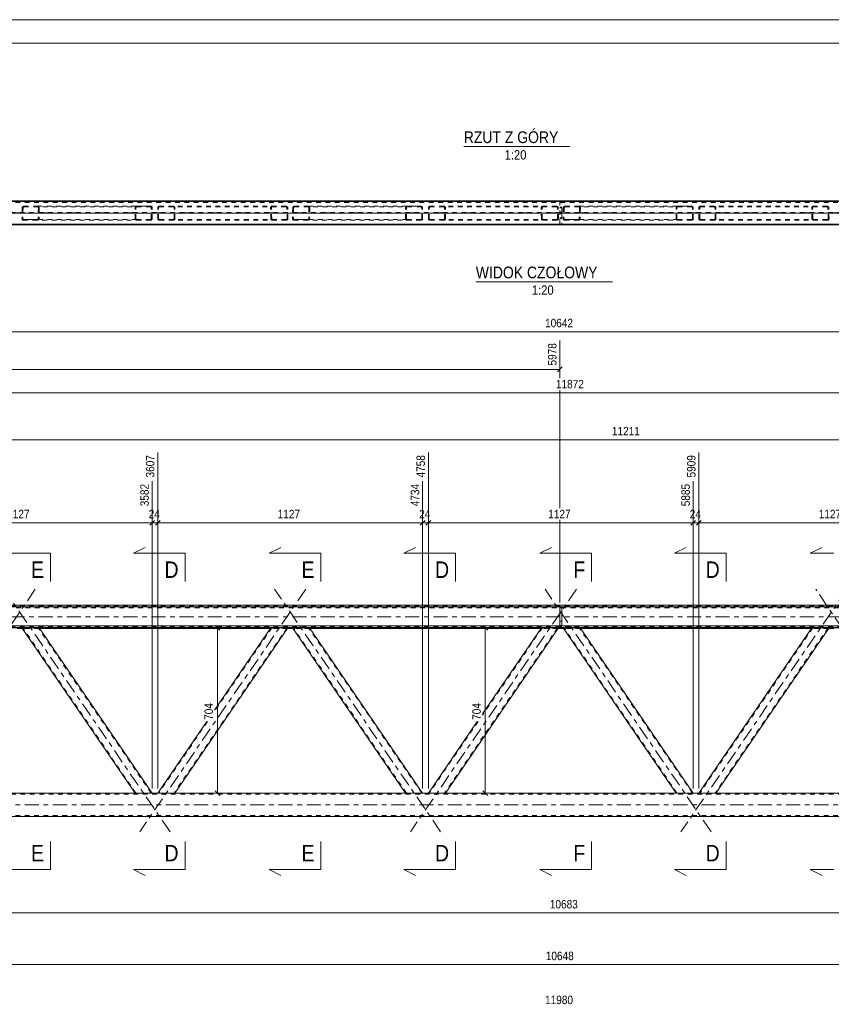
# Model space of a CAD drawing. Header units: millimetres. Extents: x 0 to 914, y 0 to 420.
# Tile 4 of 9: x 301 to 473, y 211 to 420. Entities that reach past the tile are written whole.
import ezdxf

# ---------------------------------------------------------------- set-up
doc = ezdxf.new("R2010")
doc.units = ezdxf.units.MM
for name, pattern in [('XKITLINE00', [0]), ('XKITLINE01', [4, 1, -1, 1, -1]), ('XKITLINE03', [6, 3, -1, 1, -1])]:
    doc.linetypes.add(name, pattern=pattern)
for name, color, linetype, lineweight in [('Arkusz rysunku', 3, 'Continuous', 0), ('Element', 2, 'Continuous', 0), ('Inny typ obiektu', 7, 'Continuous', 0), ('Przekrój', 7, 'Continuous', 0), ('Wymiar', 4, 'Continuous', 0)]:
    doc.layers.add(name, color=color, linetype=linetype, lineweight=lineweight)
doc.styles.add('ARIAL', font='ARIAL.TTF')

msp = doc.modelspace()

# ---------------------------------------------------------------- linework, layer by layer
at = {"layer": 'Arkusz rysunku', "linetype": 'XKITLINE00', "lineweight": 0}
for p, q in [((914, 420), (0, 420)), ((909, 415), (5, 415))]:
    msp.add_line(p, q, dxfattribs=at)
at = {"layer": 'Element', "linetype": 'XKITLINE00', "lineweight": 0}
for p, q in [((116.58, 381.48), (714.78, 381.48)), ((116.58, 376.48), (714.78, 376.48)), ((116.58, 376.47), (714.78, 376.47)), ((714.78, 376.34), (116.58, 376.34)), ((116.58, 376.33), (714.78, 376.33)), ((415.48, 376.37), (415.48, 376.47)), ((415.48, 376.37), (415.88, 376.37)), ((415.88, 376.37), (415.88, 376.47)), ((116.58, 295.47), (714.78, 295.47)), ((116.58, 295.07), (714.78, 295.07)), ((415.48, 295.04), (415.48, 291.07)), ((415.48, 295.04), (415.88, 295.04)), ((415.88, 295.04), (415.88, 291.07)), ((116.58, 291.07), (714.78, 291.07)), ((714.78, 290.67), (116.58, 290.67)), ((301.11, 290.51), (299.98, 290.51)), ((325.09, 255.47), (301.03, 290.63)), ((301.03, 290.63), (301.05, 290.63)), ((301.05, 290.63), (301.13, 290.64)), ((301.13, 290.64), (301.25, 290.64)), ((301.25, 290.64), (301.39, 290.64)), ((301.39, 290.64), (304.29, 290.64)), ((304.29, 290.64), (304.43, 290.64)), ((304.43, 290.64), (304.55, 290.64)), ((304.55, 290.64), (304.63, 290.63)), ((304.63, 290.63), (304.66, 290.63)), ((328.73, 255.47), (304.66, 290.63)), ((353.91, 290.51), (304.74, 290.51)), ((357.63, 290.63), (333.57, 255.47)), ((353.99, 290.63), (342.02, 273.13)), ((353.99, 290.63), (354.02, 290.63)), ((354.02, 290.63), (354.1, 290.64)), ((354.1, 290.64), (354.22, 290.64)), ((354.22, 290.64), (354.36, 290.64)), ((354.36, 290.64), (357.27, 290.64)), ((357.27, 290.64), (357.41, 290.64)), ((357.41, 290.64), (357.53, 290.64)), ((357.53, 290.64), (357.6, 290.63)), ((358.67, 290.51), (357.55, 290.51)), ((357.6, 290.63), (357.63, 290.63)), ((382.66, 255.47), (358.59, 290.63)), ((358.59, 290.63), (358.62, 290.63)), ((358.62, 290.63), (358.7, 290.64)), ((358.7, 290.64), (358.81, 290.64)), ((358.81, 290.64), (358.95, 290.64)), ((358.95, 290.64), (361.86, 290.64)), ((361.86, 290.64), (362, 290.64)), ((362, 290.64), (362.12, 290.64)), ((362.12, 290.64), (362.2, 290.63)), ((362.2, 290.63), (362.23, 290.63)), ((386.29, 255.47), (362.23, 290.63)), ((411.48, 290.51), (362.31, 290.51)), ((415.2, 290.63), (391.13, 255.47)), ((411.56, 290.63), (399.02, 272.31)), ((411.56, 290.63), (411.59, 290.63)), ((411.59, 290.63), (411.67, 290.64)), ((411.67, 290.64), (411.79, 290.64)), ((411.79, 290.64), (411.93, 290.64)), ((411.93, 290.64), (414.84, 290.64)), ((414.84, 290.64), (414.98, 290.64)), ((414.98, 290.64), (415.09, 290.64)), ((415.09, 290.64), (415.17, 290.63)), ((416.24, 290.51), (415.12, 290.51)), ((415.17, 290.63), (415.2, 290.63)), ((415.88, 291.09), (415.48, 291.09)), ((440.22, 255.47), (416.16, 290.63)), ((416.16, 290.63), (416.19, 290.63)), ((416.19, 290.63), (416.26, 290.64)), ((416.26, 290.64), (416.38, 290.64)), ((416.38, 290.64), (416.52, 290.64)), ((416.52, 290.64), (419.43, 290.64)), ((419.43, 290.64), (419.57, 290.64)), ((419.57, 290.64), (419.69, 290.64)), ((419.69, 290.64), (419.77, 290.63)), ((419.77, 290.63), (419.8, 290.63)), ((443.86, 255.47), (419.8, 290.63)), ((469.05, 290.51), (419.88, 290.51)), ((469.13, 290.63), (445.07, 255.47)), ((472.76, 290.63), (448.7, 255.47)), ((469.13, 290.63), (469.16, 290.63)), ((469.16, 290.63), (469.24, 290.64)), ((469.24, 290.64), (469.36, 290.64)), ((469.36, 290.64), (469.5, 290.64)), ((469.5, 290.64), (472.4, 290.64)), ((472.4, 290.64), (472.54, 290.64)), ((472.54, 290.64), (472.66, 290.64)), ((472.66, 290.64), (472.74, 290.63)), ((473.81, 290.51), (472.68, 290.51)), ((472.74, 290.63), (472.76, 290.63)), ((340.35, 270.69), (329.93, 255.47)), ((397.92, 270.69), (387.5, 255.47)), ((674.12, 255.47), (157.23, 255.47)), ((149.62, 250.47), (681.73, 250.47))]:
    msp.add_line(p, q, dxfattribs=at)
at = {"layer": 'Element', "linetype": 'XKITLINE01', "lineweight": 0}
for p, q in [((116.58, 381.47), (714.78, 381.47)), ((714.78, 381.34), (116.58, 381.34)), ((116.58, 381.33), (714.78, 381.33)), ((149.62, 381.33), (681.73, 381.33)), ((415.48, 381.44), (415.48, 379)), ((415.88, 381.44), (415.48, 381.44)), ((415.48, 381.32), (415.88, 381.32)), ((415.88, 379), (415.88, 381.44)), ((149.62, 381.13), (681.73, 381.13)), ((301.08, 380.03), (301.03, 377.63)), ((301.11, 380.15), (301.08, 380.03)), ((301.19, 380.24), (301.11, 380.15)), ((301.31, 380.31), (301.19, 380.24)), ((301.26, 380.03), (301.21, 377.63)), ((301.26, 380.03), (301.28, 380.09)), ((301.28, 380.09), (301.32, 380.14)), ((301.45, 380.33), (301.31, 380.31)), ((301.32, 380.14), (301.38, 380.17)), ((301.38, 380.17), (301.45, 380.18)), ((301.45, 380.33), (304.36, 380.33)), ((301.45, 380.18), (325.45, 380.18)), ((301.45, 380.18), (304.36, 380.18)), ((304.36, 380.33), (328.36, 380.33)), ((304.5, 380.31), (304.36, 380.33)), ((304.36, 380.18), (304.42, 380.17)), ((304.42, 380.17), (304.48, 380.14)), ((304.48, 380.14), (304.52, 380.09)), ((304.53, 380.03), (304.48, 377.63)), ((304.61, 380.24), (304.5, 380.31)), ((304.52, 380.09), (304.53, 380.03)), ((304.69, 380.15), (304.61, 380.24)), ((304.72, 380.03), (304.66, 377.63)), ((304.72, 380.03), (304.69, 380.15)), ((325.09, 380.03), (325.12, 380.15)), ((325.09, 377.63), (325.09, 380.03)), ((325.12, 380.15), (325.2, 380.24)), ((325.2, 380.24), (325.31, 380.31)), ((325.29, 380.09), (325.27, 380.03)), ((325.27, 377.63), (325.27, 380.03)), ((325.32, 380.14), (325.29, 380.09)), ((325.31, 380.31), (325.45, 380.33)), ((325.38, 380.17), (325.32, 380.14)), ((325.45, 380.18), (325.38, 380.17)), ((325.45, 380.33), (328.36, 380.33)), ((325.45, 380.18), (328.36, 380.18)), ((328.36, 380.33), (328.5, 380.31)), ((328.43, 380.17), (328.36, 380.18)), ((328.49, 380.14), (328.43, 380.17)), ((328.53, 380.09), (328.49, 380.14)), ((328.5, 380.31), (328.62, 380.24)), ((328.54, 380.03), (328.53, 380.09)), ((328.54, 377.63), (328.54, 380.03)), ((328.62, 380.24), (328.7, 380.15)), ((328.7, 380.15), (328.73, 380.03)), ((328.73, 377.63), (328.73, 380.03)), ((329.93, 380.03), (329.96, 380.15)), ((329.93, 377.63), (329.93, 380.03)), ((329.96, 380.15), (330.04, 380.24)), ((330.04, 380.24), (330.16, 380.31)), ((330.13, 380.09), (330.11, 380.03)), ((330.11, 377.63), (330.11, 380.03)), ((330.17, 380.14), (330.13, 380.09)), ((330.16, 380.31), (330.3, 380.33)), ((330.23, 380.17), (330.17, 380.14)), ((330.3, 380.18), (330.23, 380.17)), ((357.21, 380.33), (330.3, 380.33)), ((357.21, 380.18), (330.3, 380.18)), ((333.2, 380.33), (333.34, 380.31)), ((333.27, 380.17), (333.2, 380.18)), ((333.33, 380.14), (333.27, 380.17)), ((333.37, 380.09), (333.33, 380.14)), ((333.34, 380.31), (333.46, 380.24)), ((333.39, 380.03), (333.37, 380.09)), ((333.39, 377.63), (333.39, 380.03)), ((333.46, 380.24), (333.54, 380.15)), ((333.54, 380.15), (333.57, 380.03)), ((333.57, 377.63), (333.57, 380.03)), ((353.97, 380.15), (353.94, 380.03)), ((353.99, 377.63), (353.94, 380.03)), ((354.04, 380.24), (353.97, 380.15)), ((354.16, 380.31), (354.04, 380.24)), ((354.12, 380.03), (354.14, 380.09)), ((354.18, 377.63), (354.12, 380.03)), ((354.14, 380.09), (354.18, 380.14)), ((354.3, 380.33), (354.16, 380.31)), ((354.18, 380.14), (354.23, 380.17)), ((354.23, 380.17), (354.3, 380.18)), ((357.35, 380.31), (357.21, 380.33)), ((357.21, 380.18), (357.28, 380.17)), ((357.28, 380.17), (357.34, 380.14)), ((357.34, 380.14), (357.38, 380.09)), ((357.47, 380.24), (357.35, 380.31)), ((357.38, 380.09), (357.4, 380.03)), ((357.45, 377.63), (357.4, 380.03)), ((357.55, 380.15), (357.47, 380.24)), ((357.58, 380.03), (357.55, 380.15)), ((357.63, 377.63), (357.58, 380.03)), ((358.65, 380.03), (358.59, 377.63)), ((358.68, 380.15), (358.65, 380.03)), ((358.76, 380.24), (358.68, 380.15)), ((358.88, 380.31), (358.76, 380.24)), ((358.83, 380.03), (358.78, 377.63)), ((358.83, 380.03), (358.84, 380.09)), ((358.84, 380.09), (358.88, 380.14)), ((359.02, 380.33), (358.88, 380.31)), ((358.88, 380.14), (358.94, 380.17)), ((358.94, 380.17), (359.01, 380.18)), ((359.01, 380.18), (383.02, 380.18)), ((359.01, 380.18), (361.92, 380.18)), ((359.02, 380.33), (361.92, 380.33)), ((361.92, 380.33), (385.93, 380.33)), ((362.06, 380.31), (361.92, 380.33)), ((361.92, 380.18), (361.99, 380.17)), ((361.99, 380.17), (362.05, 380.14)), ((362.05, 380.14), (362.09, 380.09)), ((362.1, 380.03), (362.05, 377.63)), ((362.18, 380.24), (362.06, 380.31)), ((362.09, 380.09), (362.1, 380.03)), ((362.26, 380.15), (362.18, 380.24)), ((362.28, 380.03), (362.23, 377.63)), ((362.28, 380.03), (362.26, 380.15)), ((382.66, 380.03), (382.68, 380.15)), ((382.66, 377.63), (382.66, 380.03)), ((382.68, 380.15), (382.76, 380.24)), ((382.76, 380.24), (382.88, 380.31)), ((382.85, 380.09), (382.84, 380.03)), ((382.84, 377.63), (382.84, 380.03)), ((382.89, 380.14), (382.85, 380.09)), ((382.88, 380.31), (383.02, 380.33)), ((382.95, 380.17), (382.89, 380.14)), ((383.02, 380.18), (382.95, 380.17)), ((383.02, 380.33), (385.93, 380.33)), ((383.02, 380.18), (385.93, 380.18)), ((385.93, 380.33), (386.07, 380.31)), ((386, 380.17), (385.93, 380.18)), ((386.06, 380.14), (386, 380.17)), ((386.1, 380.09), (386.06, 380.14)), ((386.07, 380.31), (386.18, 380.24)), ((386.11, 380.03), (386.1, 380.09)), ((386.11, 377.63), (386.11, 380.03)), ((386.18, 380.24), (386.26, 380.15)), ((386.26, 380.15), (386.29, 380.03)), ((386.29, 377.63), (386.29, 380.03)), ((387.5, 380.03), (387.53, 380.15)), ((387.5, 377.63), (387.5, 380.03)), ((387.53, 380.15), (387.61, 380.24)), ((387.61, 380.24), (387.72, 380.31)), ((387.69, 380.09), (387.68, 380.03)), ((387.68, 377.63), (387.68, 380.03)), ((387.73, 380.14), (387.69, 380.09)), ((387.72, 380.31), (387.86, 380.33)), ((387.79, 380.17), (387.73, 380.14)), ((387.86, 380.18), (387.79, 380.17)), ((414.77, 380.33), (387.86, 380.33)), ((414.78, 380.18), (387.86, 380.18)), ((390.77, 380.33), (390.91, 380.31)), ((390.84, 380.17), (390.77, 380.18)), ((390.9, 380.14), (390.84, 380.17)), ((390.94, 380.09), (390.9, 380.14)), ((390.91, 380.31), (391.03, 380.24)), ((390.95, 380.03), (390.94, 380.09)), ((390.95, 377.63), (390.95, 380.03)), ((391.03, 380.24), (391.11, 380.15)), ((391.11, 380.15), (391.13, 380.03)), ((391.13, 377.63), (391.13, 380.03)), ((411.53, 380.15), (411.51, 380.03)), ((411.56, 377.63), (411.51, 380.03)), ((411.61, 380.24), (411.53, 380.15)), ((411.73, 380.31), (411.61, 380.24)), ((411.69, 380.03), (411.7, 380.09)), ((411.74, 377.63), (411.69, 380.03)), ((411.7, 380.09), (411.74, 380.14)), ((411.87, 380.33), (411.73, 380.31)), ((411.74, 380.14), (411.8, 380.17)), ((411.8, 380.17), (411.87, 380.18)), ((414.91, 380.31), (414.77, 380.33)), ((414.78, 380.18), (414.85, 380.17)), ((414.85, 380.17), (414.91, 380.14)), ((415.03, 380.24), (414.91, 380.31)), ((414.91, 380.14), (414.95, 380.09)), ((414.95, 380.09), (414.96, 380.03)), ((415.01, 377.63), (414.96, 380.03)), ((415.11, 380.15), (415.03, 380.24)), ((415.14, 380.03), (415.11, 380.15)), ((415.2, 377.63), (415.14, 380.03)), ((415.48, 380.09), (415.88, 380.09)), ((415.48, 379.97), (415.88, 379.97)), ((416.21, 380.03), (416.16, 377.63)), ((416.24, 380.15), (416.21, 380.03)), ((416.32, 380.24), (416.24, 380.15)), ((416.44, 380.31), (416.32, 380.24)), ((416.39, 380.03), (416.34, 377.63)), ((416.39, 380.03), (416.41, 380.09)), ((416.41, 380.09), (416.45, 380.14)), ((416.58, 380.33), (416.44, 380.31)), ((416.45, 380.14), (416.51, 380.17)), ((416.51, 380.17), (416.58, 380.18)), ((416.58, 380.33), (419.49, 380.33)), ((416.58, 380.18), (440.59, 380.18)), ((416.58, 380.18), (419.49, 380.18)), ((419.49, 380.33), (443.49, 380.33)), ((419.63, 380.31), (419.49, 380.33)), ((419.49, 380.18), (419.56, 380.17)), ((419.56, 380.17), (419.62, 380.14)), ((419.67, 380.03), (419.61, 377.63)), ((419.62, 380.14), (419.65, 380.09)), ((419.75, 380.24), (419.63, 380.31)), ((419.65, 380.09), (419.67, 380.03)), ((419.82, 380.15), (419.75, 380.24)), ((419.85, 380.03), (419.8, 377.63)), ((419.85, 380.03), (419.82, 380.15)), ((440.22, 380.03), (440.25, 380.15)), ((440.22, 377.63), (440.22, 380.03)), ((440.25, 380.15), (440.33, 380.24)), ((440.33, 380.24), (440.45, 380.31)), ((440.42, 380.09), (440.4, 380.03)), ((440.4, 377.63), (440.4, 380.03)), ((440.46, 380.14), (440.42, 380.09)), ((440.45, 380.31), (440.59, 380.33)), ((440.52, 380.17), (440.46, 380.14)), ((440.59, 380.18), (440.52, 380.17)), ((440.59, 380.33), (443.49, 380.33)), ((440.59, 380.18), (443.49, 380.18)), ((443.49, 380.33), (443.63, 380.31)), ((443.56, 380.17), (443.49, 380.18)), ((443.62, 380.14), (443.56, 380.17)), ((443.66, 380.09), (443.62, 380.14)), ((443.63, 380.31), (443.75, 380.24)), ((443.68, 380.03), (443.66, 380.09)), ((443.68, 377.63), (443.68, 380.03)), ((443.75, 380.24), (443.83, 380.15)), ((443.83, 380.15), (443.86, 380.03)), ((443.86, 377.63), (443.86, 380.03)), ((445.07, 380.03), (445.09, 380.15)), ((445.07, 377.63), (445.07, 380.03)), ((445.09, 380.15), (445.17, 380.24)), ((445.17, 380.24), (445.29, 380.31)), ((445.26, 380.09), (445.25, 380.03)), ((445.25, 377.63), (445.25, 380.03)), ((445.3, 380.14), (445.26, 380.09)), ((445.29, 380.31), (445.43, 380.33)), ((445.36, 380.17), (445.3, 380.14)), ((445.43, 380.18), (445.36, 380.17)), ((472.34, 380.33), (445.43, 380.33)), ((472.34, 380.18), (445.43, 380.18)), ((448.34, 380.33), (448.48, 380.31)), ((448.41, 380.17), (448.34, 380.18)), ((448.47, 380.14), (448.41, 380.17)), ((448.5, 380.09), (448.47, 380.14)), ((448.48, 380.31), (448.59, 380.24)), ((448.52, 380.03), (448.5, 380.09)), ((448.52, 377.63), (448.52, 380.03)), ((448.59, 380.24), (448.67, 380.15)), ((448.67, 380.15), (448.7, 380.03)), ((448.7, 377.63), (448.7, 380.03)), ((469.1, 380.15), (469.07, 380.03)), ((469.13, 377.63), (469.07, 380.03)), ((469.18, 380.24), (469.1, 380.15)), ((469.29, 380.31), (469.18, 380.24)), ((469.26, 380.03), (469.27, 380.09)), ((469.31, 377.63), (469.26, 380.03)), ((469.27, 380.09), (469.31, 380.14)), ((469.43, 380.33), (469.29, 380.31)), ((469.31, 380.14), (469.37, 380.17)), ((469.37, 380.17), (469.43, 380.18)), ((472.48, 380.31), (472.34, 380.33)), ((472.34, 380.18), (472.41, 380.17)), ((472.41, 380.17), (472.47, 380.14)), ((472.47, 380.14), (472.51, 380.09)), ((472.6, 380.24), (472.48, 380.31)), ((472.51, 380.09), (472.53, 380.03)), ((472.58, 377.63), (472.53, 380.03)), ((472.68, 380.15), (472.6, 380.24)), ((472.71, 380.03), (472.68, 380.15)), ((472.76, 377.63), (472.71, 380.03)), ((116.58, 378.99), (714.78, 378.99)), ((116.58, 378.82), (714.78, 378.82)), ((301.03, 377.63), (301.05, 377.52)), ((301.05, 377.52), (301.13, 377.42)), ((301.13, 377.42), (301.25, 377.36)), ((301.22, 377.58), (301.21, 377.63)), ((301.26, 377.53), (301.22, 377.58)), ((301.25, 377.36), (301.39, 377.33)), ((301.32, 377.49), (301.26, 377.53)), ((301.39, 377.48), (301.32, 377.49)), ((325.45, 377.48), (301.39, 377.48)), ((301.39, 377.48), (304.3, 377.48)), ((304.29, 377.33), (301.39, 377.33)), ((304.29, 377.33), (304.43, 377.36)), ((328.36, 377.33), (304.29, 377.33)), ((304.37, 377.49), (304.3, 377.48)), ((304.43, 377.53), (304.37, 377.49)), ((304.47, 377.58), (304.43, 377.53)), ((304.43, 377.36), (304.55, 377.42)), ((304.48, 377.63), (304.47, 377.58)), ((304.55, 377.42), (304.63, 377.52)), ((304.63, 377.52), (304.66, 377.63)), ((325.12, 377.52), (325.09, 377.63)), ((325.2, 377.42), (325.12, 377.52)), ((325.31, 377.36), (325.2, 377.42)), ((325.27, 377.63), (325.29, 377.57)), ((325.29, 377.57), (325.32, 377.53)), ((325.45, 377.33), (325.31, 377.36)), ((325.32, 377.53), (325.38, 377.49)), ((325.38, 377.49), (325.45, 377.48)), ((328.36, 377.48), (325.45, 377.48)), ((325.45, 377.33), (328.36, 377.33)), ((328.36, 377.48), (328.43, 377.49)), ((328.5, 377.36), (328.36, 377.33)), ((328.43, 377.49), (328.49, 377.53)), ((328.49, 377.53), (328.53, 377.57)), ((328.62, 377.42), (328.5, 377.36)), ((328.53, 377.57), (328.54, 377.63)), ((328.7, 377.52), (328.62, 377.42)), ((328.73, 377.63), (328.7, 377.52)), ((329.96, 377.52), (329.93, 377.63)), ((330.04, 377.42), (329.96, 377.52)), ((330.16, 377.36), (330.04, 377.42)), ((330.11, 377.63), (330.13, 377.57)), ((330.13, 377.57), (330.17, 377.53)), ((330.3, 377.33), (330.16, 377.36)), ((330.17, 377.53), (330.23, 377.49)), ((330.23, 377.49), (330.3, 377.48)), ((357.27, 377.48), (330.3, 377.48)), ((357.27, 377.33), (330.3, 377.33)), ((333.2, 377.48), (333.27, 377.49)), ((333.34, 377.36), (333.2, 377.33)), ((333.27, 377.49), (333.33, 377.53)), ((333.33, 377.53), (333.37, 377.57)), ((333.46, 377.42), (333.34, 377.36)), ((333.37, 377.57), (333.39, 377.63)), ((333.54, 377.52), (333.46, 377.42)), ((333.57, 377.63), (333.54, 377.52)), ((353.99, 377.63), (354.02, 377.52)), ((354.02, 377.52), (354.1, 377.42)), ((354.1, 377.42), (354.22, 377.36)), ((354.19, 377.57), (354.18, 377.63)), ((354.23, 377.53), (354.19, 377.57)), ((354.22, 377.36), (354.36, 377.33)), ((354.29, 377.49), (354.23, 377.53)), ((354.36, 377.48), (354.29, 377.49)), ((357.34, 377.49), (357.27, 377.48)), ((357.27, 377.33), (357.41, 377.36)), ((357.4, 377.53), (357.34, 377.49)), ((357.43, 377.57), (357.4, 377.53)), ((357.41, 377.36), (357.53, 377.42)), ((357.45, 377.63), (357.43, 377.57)), ((357.53, 377.42), (357.6, 377.52)), ((357.6, 377.52), (357.63, 377.63)), ((358.59, 377.63), (358.62, 377.52)), ((358.62, 377.52), (358.7, 377.42)), ((358.7, 377.42), (358.81, 377.36)), ((358.79, 377.58), (358.78, 377.63)), ((358.83, 377.53), (358.79, 377.58)), ((358.81, 377.36), (358.95, 377.33)), ((358.89, 377.49), (358.83, 377.53)), ((358.96, 377.48), (358.89, 377.49)), ((361.86, 377.33), (358.95, 377.33)), ((383.02, 377.48), (358.96, 377.48)), ((358.96, 377.48), (361.86, 377.48)), ((361.93, 377.49), (361.86, 377.48)), ((361.86, 377.33), (362, 377.36)), ((385.93, 377.33), (361.86, 377.33)), ((361.99, 377.53), (361.93, 377.49)), ((362.03, 377.58), (361.99, 377.53)), ((362, 377.36), (362.12, 377.42)), ((362.05, 377.63), (362.03, 377.58)), ((362.12, 377.42), (362.2, 377.52)), ((362.2, 377.52), (362.23, 377.63)), ((382.68, 377.52), (382.66, 377.63)), ((382.76, 377.42), (382.68, 377.52)), ((382.88, 377.36), (382.76, 377.42)), ((382.84, 377.63), (382.85, 377.57)), ((382.85, 377.57), (382.89, 377.53)), ((383.02, 377.33), (382.88, 377.36)), ((382.89, 377.53), (382.95, 377.49)), ((382.95, 377.49), (383.02, 377.48)), ((385.93, 377.48), (383.02, 377.48)), ((383.02, 377.33), (385.93, 377.33)), ((385.93, 377.48), (386, 377.49)), ((386.07, 377.36), (385.93, 377.33)), ((386, 377.49), (386.06, 377.53)), ((386.06, 377.53), (386.1, 377.57)), ((386.18, 377.42), (386.07, 377.36)), ((386.1, 377.57), (386.11, 377.63)), ((386.26, 377.52), (386.18, 377.42)), ((386.29, 377.63), (386.26, 377.52)), ((387.53, 377.52), (387.5, 377.63)), ((387.61, 377.42), (387.53, 377.52)), ((387.72, 377.36), (387.61, 377.42)), ((387.68, 377.63), (387.69, 377.57)), ((387.69, 377.57), (387.73, 377.53)), ((387.86, 377.33), (387.72, 377.36)), ((387.73, 377.53), (387.79, 377.49)), ((387.79, 377.49), (387.86, 377.48)), ((414.83, 377.48), (387.86, 377.48)), ((414.84, 377.33), (387.86, 377.33)), ((390.77, 377.48), (390.84, 377.49)), ((390.91, 377.36), (390.77, 377.33)), ((390.84, 377.49), (390.9, 377.53)), ((390.9, 377.53), (390.94, 377.57)), ((391.03, 377.42), (390.91, 377.36)), ((390.94, 377.57), (390.95, 377.63)), ((391.11, 377.52), (391.03, 377.42)), ((391.13, 377.63), (391.11, 377.52)), ((411.56, 377.63), (411.59, 377.52)), ((411.59, 377.52), (411.67, 377.42)), ((411.67, 377.42), (411.79, 377.36)), ((411.76, 377.57), (411.74, 377.63)), ((411.8, 377.53), (411.76, 377.57)), ((411.79, 377.36), (411.93, 377.33)), ((411.86, 377.49), (411.8, 377.53)), ((411.93, 377.48), (411.86, 377.49)), ((414.9, 377.49), (414.83, 377.48)), ((414.84, 377.33), (414.98, 377.36)), ((414.96, 377.53), (414.9, 377.49)), ((415, 377.57), (414.96, 377.53)), ((414.98, 377.36), (415.09, 377.42)), ((415.01, 377.63), (415, 377.57)), ((415.09, 377.42), (415.17, 377.52)), ((415.17, 377.52), (415.2, 377.63)), ((415.48, 379.06), (415.88, 379.06)), ((415.88, 379), (415.48, 379)), ((415.48, 376.47), (415.48, 378.81)), ((415.48, 378.81), (415.88, 378.81)), ((415.48, 378.75), (415.88, 378.75)), ((415.48, 377.84), (415.88, 377.84)), ((415.48, 377.72), (415.88, 377.72)), ((415.88, 378.81), (415.88, 376.47)), ((416.16, 377.63), (416.19, 377.52)), ((416.19, 377.52), (416.26, 377.42)), ((416.26, 377.42), (416.38, 377.36)), ((416.36, 377.58), (416.34, 377.63)), ((416.39, 377.53), (416.36, 377.58)), ((416.38, 377.36), (416.52, 377.33)), ((416.45, 377.49), (416.39, 377.53)), ((416.52, 377.48), (416.45, 377.49)), ((440.59, 377.48), (416.52, 377.48)), ((416.52, 377.48), (419.43, 377.48)), ((419.43, 377.33), (416.52, 377.33)), ((419.5, 377.49), (419.43, 377.48)), ((419.43, 377.33), (419.57, 377.36)), ((443.49, 377.33), (419.43, 377.33)), ((419.56, 377.53), (419.5, 377.49)), ((419.6, 377.58), (419.56, 377.53)), ((419.57, 377.36), (419.69, 377.42)), ((419.61, 377.63), (419.6, 377.58)), ((419.69, 377.42), (419.77, 377.52)), ((419.77, 377.52), (419.8, 377.63)), ((440.25, 377.52), (440.22, 377.63)), ((440.33, 377.42), (440.25, 377.52)), ((440.45, 377.36), (440.33, 377.42)), ((440.4, 377.63), (440.42, 377.57)), ((440.42, 377.57), (440.46, 377.53)), ((440.59, 377.33), (440.45, 377.36)), ((440.46, 377.53), (440.52, 377.49)), ((440.52, 377.49), (440.59, 377.48)), ((443.49, 377.48), (440.59, 377.48)), ((440.59, 377.33), (443.49, 377.33)), ((443.49, 377.48), (443.56, 377.49)), ((443.63, 377.36), (443.49, 377.33)), ((443.56, 377.49), (443.62, 377.53)), ((443.62, 377.53), (443.66, 377.57)), ((443.75, 377.42), (443.63, 377.36)), ((443.66, 377.57), (443.68, 377.63)), ((443.83, 377.52), (443.75, 377.42)), ((443.86, 377.63), (443.83, 377.52)), ((445.09, 377.52), (445.07, 377.63)), ((445.17, 377.42), (445.09, 377.52)), ((445.29, 377.36), (445.17, 377.42)), ((445.25, 377.63), (445.26, 377.57)), ((445.26, 377.57), (445.3, 377.53)), ((445.43, 377.33), (445.29, 377.36)), ((445.3, 377.53), (445.36, 377.49)), ((445.36, 377.49), (445.43, 377.48)), ((472.4, 377.48), (445.43, 377.48)), ((472.4, 377.33), (445.43, 377.33)), ((448.34, 377.48), (448.41, 377.49)), ((448.48, 377.36), (448.34, 377.33)), ((448.41, 377.49), (448.47, 377.53)), ((448.47, 377.53), (448.5, 377.57)), ((448.59, 377.42), (448.48, 377.36)), ((448.5, 377.57), (448.52, 377.63)), ((448.67, 377.52), (448.59, 377.42)), ((448.7, 377.63), (448.67, 377.52)), ((469.13, 377.63), (469.16, 377.52)), ((469.16, 377.52), (469.24, 377.42)), ((469.24, 377.42), (469.36, 377.36)), ((469.32, 377.57), (469.31, 377.63)), ((469.36, 377.53), (469.32, 377.57)), ((469.42, 377.49), (469.36, 377.53)), ((469.36, 377.36), (469.5, 377.33)), ((469.49, 377.48), (469.42, 377.49)), ((472.47, 377.49), (472.4, 377.48)), ((472.4, 377.33), (472.54, 377.36)), ((472.53, 377.53), (472.47, 377.49)), ((472.57, 377.57), (472.53, 377.53)), ((472.54, 377.36), (472.66, 377.42)), ((472.58, 377.63), (472.57, 377.57)), ((472.66, 377.42), (472.74, 377.52)), ((472.74, 377.52), (472.76, 377.63)), ((681.73, 376.53), (149.62, 376.53)), ((681.73, 376.33), (149.62, 376.33)), ((415.48, 376.49), (415.88, 376.49)), ((116.58, 295.31), (714.78, 295.31)), ((714.78, 294.97), (116.58, 294.97)), ((714.78, 294.91), (116.58, 294.91)), ((415.48, 295), (415.48, 295.04)), ((415.48, 295), (415.88, 295)), ((415.48, 294.93), (415.48, 290.94)), ((415.48, 294.93), (415.88, 294.93)), ((415.48, 294.89), (415.88, 294.89)), ((415.48, 293.97), (415.88, 293.97)), ((415.48, 293.96), (415.88, 293.96)), ((415.88, 295), (415.88, 295.04)), ((415.88, 294.93), (415.88, 290.94)), ((415.48, 292.02), (415.88, 292.02)), ((415.88, 292.01), (415.48, 292.01)), ((116.58, 291.01), (714.78, 291.01)), ((116.58, 290.91), (714.78, 290.91)), ((301.03, 290.63), (301.08, 290.55)), ((301.11, 290.55), (301.08, 290.55)), ((301.19, 290.55), (301.11, 290.55)), ((304.74, 290.51), (301.11, 290.51)), ((301.31, 290.55), (301.19, 290.55)), ((301.26, 290.55), (301.21, 290.63)), ((301.21, 290.63), (301.22, 290.63)), ((301.22, 290.63), (301.25, 290.63)), ((301.25, 290.63), (301.26, 290.63)), ((301.32, 290.63), (301.26, 290.63)), ((325.27, 255.47), (301.26, 290.55)), ((301.26, 290.55), (301.28, 290.55)), ((301.28, 290.55), (301.31, 290.55)), ((301.31, 290.55), (301.32, 290.55)), ((301.45, 290.54), (301.31, 290.55)), ((301.39, 290.63), (301.32, 290.63)), ((301.32, 290.55), (301.38, 290.55)), ((301.38, 290.55), (301.45, 290.55)), ((301.39, 290.63), (304.3, 290.63)), ((301.45, 290.55), (304.36, 290.55)), ((301.45, 290.54), (304.36, 290.54)), ((304.37, 290.63), (304.3, 290.63)), ((304.36, 290.55), (304.42, 290.55)), ((304.5, 290.55), (304.36, 290.54)), ((304.43, 290.63), (304.37, 290.63)), ((304.42, 290.55), (304.48, 290.55)), ((304.43, 290.63), (304.44, 290.63)), ((304.44, 290.63), (304.47, 290.63)), ((304.47, 290.63), (304.48, 290.63)), ((304.53, 290.55), (304.48, 290.63)), ((304.48, 290.55), (304.49, 290.55)), ((304.49, 290.55), (304.52, 290.55)), ((304.5, 290.55), (304.54, 290.55)), ((304.52, 290.55), (304.53, 290.55)), ((328.54, 255.47), (304.53, 290.55)), ((304.54, 290.55), (304.61, 290.55)), ((304.69, 290.55), (304.61, 290.55)), ((304.66, 290.63), (304.72, 290.55)), ((304.72, 290.55), (304.69, 290.55)), ((357.45, 290.63), (333.39, 255.47)), ((354.18, 290.63), (342.02, 272.87)), ((357.55, 290.51), (353.91, 290.51)), ((353.97, 290.55), (353.94, 290.55)), ((354.04, 290.55), (353.97, 290.55)), ((354.16, 290.55), (354.04, 290.55)), ((354.12, 290.55), (354.14, 290.55)), ((354.14, 290.55), (354.16, 290.55)), ((354.16, 290.55), (354.18, 290.55)), ((354.3, 290.54), (354.16, 290.55)), ((354.18, 290.63), (354.19, 290.63)), ((354.18, 290.55), (354.23, 290.55)), ((354.19, 290.63), (354.22, 290.63)), ((354.22, 290.63), (354.23, 290.63)), ((354.29, 290.63), (354.23, 290.63)), ((354.23, 290.55), (354.3, 290.55)), ((354.36, 290.63), (354.29, 290.63)), ((354.3, 290.55), (357.21, 290.55)), ((354.3, 290.54), (357.21, 290.54)), ((354.36, 290.63), (357.27, 290.63)), ((357.21, 290.55), (357.28, 290.55)), ((357.35, 290.55), (357.21, 290.54)), ((357.34, 290.63), (357.27, 290.63)), ((357.28, 290.55), (357.34, 290.55)), ((357.4, 290.63), (357.34, 290.63)), ((357.34, 290.55), (357.35, 290.55)), ((357.35, 290.55), (357.38, 290.55)), ((357.35, 290.55), (357.39, 290.55)), ((357.38, 290.55), (357.4, 290.55)), ((357.39, 290.55), (357.47, 290.55)), ((357.4, 290.63), (357.41, 290.63)), ((357.41, 290.63), (357.43, 290.63)), ((357.43, 290.63), (357.45, 290.63)), ((357.55, 290.55), (357.47, 290.55)), ((357.58, 290.55), (357.55, 290.55)), ((358.59, 290.63), (358.65, 290.55)), ((358.68, 290.55), (358.65, 290.55)), ((362.31, 290.51), (358.67, 290.51)), ((358.76, 290.55), (358.68, 290.55)), ((358.88, 290.55), (358.76, 290.55)), ((358.83, 290.55), (358.78, 290.63)), ((358.78, 290.63), (358.79, 290.63)), ((358.79, 290.63), (358.82, 290.63)), ((358.82, 290.63), (358.83, 290.63)), ((358.89, 290.63), (358.83, 290.63)), ((382.84, 255.47), (358.83, 290.55)), ((358.83, 290.55), (358.84, 290.55)), ((358.84, 290.55), (358.87, 290.55)), ((358.87, 290.55), (358.88, 290.55)), ((358.88, 290.55), (358.94, 290.55)), ((359.02, 290.54), (358.88, 290.55)), ((358.96, 290.63), (358.89, 290.63)), ((358.94, 290.55), (359.01, 290.55)), ((358.96, 290.63), (361.86, 290.63)), ((359.01, 290.55), (361.92, 290.55)), ((359.02, 290.54), (361.92, 290.54)), ((361.93, 290.63), (361.86, 290.63)), ((361.92, 290.55), (361.99, 290.55)), ((362.06, 290.55), (361.92, 290.54)), ((361.99, 290.63), (361.93, 290.63)), ((361.99, 290.63), (362, 290.63)), ((361.99, 290.55), (362.05, 290.55)), ((362, 290.63), (362.03, 290.63)), ((362.03, 290.63), (362.05, 290.63)), ((362.1, 290.55), (362.05, 290.63)), ((362.05, 290.55), (362.06, 290.55)), ((362.06, 290.55), (362.09, 290.55)), ((362.06, 290.55), (362.11, 290.55)), ((362.09, 290.55), (362.1, 290.55)), ((386.11, 255.47), (362.1, 290.55)), ((362.11, 290.55), (362.18, 290.55)), ((362.26, 290.55), (362.18, 290.55)), ((362.23, 290.63), (362.28, 290.55)), ((362.28, 290.55), (362.26, 290.55)), ((415.01, 290.63), (390.95, 255.47)), ((411.74, 290.63), (399.02, 272.04)), ((415.12, 290.51), (411.48, 290.51)), ((411.53, 290.55), (411.51, 290.55)), ((411.61, 290.55), (411.53, 290.55)), ((411.73, 290.55), (411.61, 290.55)), ((411.69, 290.55), (411.7, 290.55)), ((411.7, 290.55), (411.73, 290.55)), ((411.73, 290.55), (411.74, 290.55)), ((411.87, 290.54), (411.73, 290.55)), ((411.74, 290.63), (411.76, 290.63)), ((411.74, 290.55), (411.8, 290.55)), ((411.76, 290.63), (411.79, 290.63)), ((411.79, 290.63), (411.8, 290.63)), ((411.86, 290.63), (411.8, 290.63)), ((411.8, 290.55), (411.87, 290.55)), ((411.93, 290.63), (411.86, 290.63)), ((411.87, 290.55), (414.78, 290.55)), ((411.87, 290.54), (414.77, 290.54)), ((411.93, 290.63), (414.83, 290.63)), ((414.91, 290.55), (414.77, 290.54)), ((414.78, 290.55), (414.85, 290.55)), ((414.9, 290.63), (414.83, 290.63)), ((414.85, 290.55), (414.91, 290.55)), ((414.96, 290.63), (414.9, 290.63)), ((414.91, 290.55), (414.92, 290.55)), ((414.91, 290.55), (414.96, 290.55)), ((414.92, 290.55), (414.95, 290.55)), ((414.95, 290.55), (414.96, 290.55)), ((414.96, 290.63), (414.97, 290.63)), ((414.96, 290.55), (415.03, 290.55)), ((414.97, 290.63), (415, 290.63)), ((415, 290.63), (415.01, 290.63)), ((415.11, 290.55), (415.03, 290.55)), ((415.14, 290.55), (415.11, 290.55)), ((415.48, 291.09), (415.48, 291.05)), ((415.48, 291.05), (415.48, 291.07)), ((415.48, 291.05), (415.88, 291.05)), ((415.48, 290.98), (415.88, 290.98)), ((415.48, 290.94), (415.88, 290.94)), ((415.88, 291.05), (415.88, 291.09)), ((415.88, 291.05), (415.88, 291.07)), ((416.16, 290.63), (416.21, 290.55)), ((416.24, 290.55), (416.21, 290.55)), ((416.32, 290.55), (416.24, 290.55)), ((419.88, 290.51), (416.24, 290.51)), ((416.44, 290.55), (416.32, 290.55)), ((416.39, 290.55), (416.34, 290.63)), ((416.34, 290.63), (416.36, 290.63)), ((416.36, 290.63), (416.38, 290.63)), ((416.38, 290.63), (416.39, 290.63)), ((416.45, 290.63), (416.39, 290.63)), ((440.4, 255.47), (416.39, 290.55)), ((416.39, 290.55), (416.41, 290.55)), ((416.41, 290.55), (416.44, 290.55)), ((416.44, 290.55), (416.45, 290.55)), ((416.58, 290.54), (416.44, 290.55)), ((416.52, 290.63), (416.45, 290.63)), ((416.45, 290.55), (416.51, 290.55)), ((416.51, 290.55), (416.58, 290.55)), ((416.52, 290.63), (419.43, 290.63)), ((416.58, 290.55), (419.49, 290.55)), ((416.58, 290.54), (419.49, 290.54)), ((419.5, 290.63), (419.43, 290.63)), ((419.49, 290.55), (419.56, 290.55)), ((419.63, 290.55), (419.49, 290.54)), ((419.56, 290.63), (419.5, 290.63)), ((419.56, 290.63), (419.57, 290.63)), ((419.56, 290.55), (419.62, 290.55)), ((419.57, 290.63), (419.6, 290.63)), ((419.6, 290.63), (419.61, 290.63)), ((419.67, 290.55), (419.61, 290.63)), ((419.62, 290.55), (419.63, 290.55)), ((419.63, 290.55), (419.65, 290.55)), ((419.63, 290.55), (419.67, 290.55)), ((419.65, 290.55), (419.67, 290.55)), ((443.68, 255.47), (419.67, 290.55)), ((419.67, 290.55), (419.75, 290.55)), ((419.82, 290.55), (419.75, 290.55)), ((419.8, 290.63), (419.85, 290.55)), ((419.85, 290.55), (419.82, 290.55)), ((469.31, 290.63), (445.25, 255.47)), ((472.58, 290.63), (448.52, 255.47)), ((472.68, 290.51), (469.05, 290.51)), ((469.1, 290.55), (469.07, 290.55)), ((469.18, 290.55), (469.1, 290.55)), ((469.29, 290.55), (469.18, 290.55)), ((469.26, 290.55), (469.27, 290.55)), ((469.27, 290.55), (469.3, 290.55)), ((469.43, 290.54), (469.29, 290.55)), ((469.3, 290.55), (469.31, 290.55)), ((469.31, 290.63), (469.32, 290.63)), ((469.31, 290.55), (469.37, 290.55)), ((469.32, 290.63), (469.35, 290.63)), ((469.35, 290.63), (469.36, 290.63)), ((469.42, 290.63), (469.36, 290.63)), ((469.37, 290.55), (469.43, 290.55)), ((469.49, 290.63), (469.42, 290.63)), ((469.43, 290.55), (472.34, 290.55)), ((469.43, 290.54), (472.34, 290.54)), ((469.49, 290.63), (472.4, 290.63)), ((472.34, 290.55), (472.41, 290.55)), ((472.48, 290.55), (472.34, 290.54)), ((472.47, 290.63), (472.4, 290.63)), ((472.41, 290.55), (472.47, 290.55)), ((472.53, 290.63), (472.47, 290.63)), ((472.47, 290.55), (472.48, 290.55)), ((472.48, 290.55), (472.51, 290.55)), ((472.48, 290.55), (472.52, 290.55)), ((472.51, 290.55), (472.53, 290.55)), ((472.52, 290.55), (472.6, 290.55)), ((472.53, 290.63), (472.54, 290.63)), ((472.54, 290.63), (472.57, 290.63)), ((472.57, 290.63), (472.58, 290.63)), ((472.68, 290.55), (472.6, 290.55)), ((472.71, 290.55), (472.68, 290.55)), ((340.53, 270.69), (330.11, 255.47)), ((398.1, 270.69), (387.68, 255.47)), ((681.73, 255.27), (149.62, 255.27)), ((328.73, 255.47), (325.09, 255.47)), ((333.57, 255.47), (329.93, 255.47)), ((386.29, 255.47), (382.66, 255.47)), ((391.13, 255.47), (387.5, 255.47)), ((443.86, 255.47), (440.22, 255.47)), ((448.7, 255.47), (445.07, 255.47)), ((149.62, 250.67), (681.73, 250.67))]:
    msp.add_line(p, q, dxfattribs=at)
at = {"layer": 'Element', "linetype": 'XKITLINE03', "lineweight": 0}
for p, q in [((106.58, 378.91), (724.78, 378.91)), ((139.62, 378.83), (691.73, 378.83)), ((303.87, 378.83), (268.54, 378.83)), ((332.55, 378.83), (297.22, 378.83)), ((361.43, 378.83), (326.1, 378.83)), ((390.12, 378.83), (354.79, 378.83)), ((419, 378.83), (383.67, 378.83)), ((447.69, 378.83), (412.36, 378.83)), ((476.57, 378.83), (441.24, 378.83)), ((505.25, 378.83), (469.92, 378.83)), ((303.87, 298.84), (268.54, 247.22)), ((332.55, 247.22), (297.22, 298.84)), ((361.43, 298.84), (326.1, 247.22)), ((390.12, 247.22), (354.79, 298.84)), ((419, 298.84), (383.67, 247.22)), ((447.69, 247.22), (412.36, 298.84)), ((476.57, 298.84), (441.24, 247.22)), ((485.95, 275.42), (469.92, 298.84)), ((106.58, 292.99), (724.78, 292.99)), ((139.62, 252.97), (691.73, 252.97))]:
    msp.add_line(p, q, dxfattribs=at)
at = {"layer": 'Inny typ obiektu', "linetype": 'XKITLINE00', "lineweight": 0}
for p, q in [((395.04, 393), (417.63, 393)), ((397.6, 364.23), (426.68, 364.23))]:
    msp.add_line(p, q, dxfattribs=at)
at = {"layer": 'Przekrój', "linetype": 'XKITLINE00', "lineweight": 0}
for p, q in [((301.07, 306.5), (296.07, 306.5)), ((307.07, 306.5), (301.07, 306.5)), ((307.07, 306.5), (307.07, 300.5)), ((324.73, 306.5), (327.23, 307.75)), ((329.73, 306.5), (324.73, 306.5)), ((335.73, 306.5), (329.73, 306.5)), ((335.73, 306.5), (335.73, 300.5)), ((353.64, 306.5), (356.14, 307.75)), ((358.64, 306.5), (353.64, 306.5)), ((364.64, 306.5), (358.64, 306.5)), ((364.64, 306.5), (364.64, 300.5)), ((382.29, 306.5), (384.79, 307.75)), ((387.29, 306.5), (382.29, 306.5)), ((393.29, 306.5), (387.29, 306.5)), ((393.29, 306.5), (393.29, 300.5)), ((411.2, 306.5), (413.7, 307.75)), ((416.2, 306.5), (411.2, 306.5)), ((422.2, 306.5), (416.2, 306.5)), ((422.2, 306.5), (422.2, 300.5)), ((439.86, 306.5), (442.36, 307.75)), ((444.86, 306.5), (439.86, 306.5)), ((450.86, 306.5), (444.86, 306.5)), ((450.86, 306.5), (450.86, 300.5)), ((468.77, 306.5), (471.27, 307.75)), ((473.77, 306.5), (468.77, 306.5)), ((307.07, 239.19), (307.07, 245.19)), ((335.73, 239.19), (335.73, 245.19)), ((364.64, 239.19), (364.64, 245.19)), ((393.29, 239.19), (393.29, 245.19)), ((422.2, 239.19), (422.2, 245.19)), ((450.86, 239.19), (450.86, 245.19)), ((301.07, 239.19), (296.07, 239.19)), ((307.07, 239.19), (301.07, 239.19)), ((324.73, 239.19), (327.23, 237.94)), ((329.73, 239.19), (324.73, 239.19)), ((335.73, 239.19), (329.73, 239.19)), ((353.64, 239.19), (356.14, 237.94)), ((358.64, 239.19), (353.64, 239.19)), ((364.64, 239.19), (358.64, 239.19)), ((382.29, 239.19), (384.79, 237.94)), ((387.29, 239.19), (382.29, 239.19)), ((393.29, 239.19), (387.29, 239.19)), ((411.2, 239.19), (413.7, 237.94)), ((416.2, 239.19), (411.2, 239.19)), ((422.2, 239.19), (416.2, 239.19)), ((439.86, 239.19), (442.36, 237.94)), ((444.86, 239.19), (439.86, 239.19)), ((450.86, 239.19), (444.86, 239.19)), ((468.77, 239.19), (471.27, 237.94)), ((473.77, 239.19), (468.77, 239.19))]:
    msp.add_line(p, q, dxfattribs=at)
at = {"layer": 'Wymiar', "linetype": 'XKITLINE00', "lineweight": 0}
for p, q in [((149.62, 353.61), (681.73, 353.61)), ((415.48, 343.73), (415.48, 351.77)), ((415.98, 346.12), (414.97, 345.1)), ((116.58, 345.61), (415.48, 345.61)), ((121.18, 340.61), (714.78, 340.61)), ((415.48, 316.09), (415.48, 341.21)), ((149.62, 330.61), (710.18, 330.61)), ((329.93, 256.47), (329.93, 327.95)), ((329.93, 316.09), (329.93, 327.95)), ((387.5, 256.47), (387.5, 327.95)), ((387.5, 316.09), (387.5, 327.95)), ((445.07, 256.47), (445.07, 327.95)), ((445.07, 316.09), (445.07, 327.95)), ((328.73, 316.09), (328.73, 321.83)), ((328.73, 256.47), (328.73, 321.83)), ((386.29, 316.09), (386.29, 321.83)), ((386.29, 256.47), (386.29, 321.83)), ((443.86, 316.09), (443.86, 321.83)), ((443.86, 256.47), (443.86, 321.83)), ((272.37, 312.97), (328.73, 312.97)), ((329.23, 313.48), (328.22, 312.46)), ((329.23, 313.48), (328.22, 312.46)), ((328.73, 256.47), (328.73, 313.57)), ((328.73, 312.97), (329.93, 312.97)), ((330.44, 313.48), (329.42, 312.46)), ((330.44, 313.48), (329.42, 312.46)), ((329.93, 256.47), (329.93, 313.57)), ((329.93, 312.97), (386.29, 312.97)), ((386.8, 313.48), (385.78, 312.46)), ((386.8, 313.48), (385.78, 312.46)), ((386.29, 256.47), (386.29, 313.57)), ((386.29, 312.97), (387.5, 312.97)), ((388.01, 313.48), (386.99, 312.46)), ((388.01, 313.48), (386.99, 312.46)), ((387.5, 256.47), (387.5, 313.57)), ((387.5, 312.97), (443.86, 312.97)), ((415.48, 296.04), (415.48, 313.57)), ((444.37, 313.48), (443.35, 312.46)), ((444.37, 313.48), (443.35, 312.46)), ((443.86, 256.47), (443.86, 313.57)), ((443.86, 312.97), (445.07, 312.97)), ((445.57, 313.48), (444.56, 312.46)), ((445.57, 313.48), (444.56, 312.46)), ((445.07, 256.47), (445.07, 313.57)), ((445.07, 312.97), (501.42, 312.97)), ((303.66, 290.64), (282.76, 290.64)), ((361.22, 290.64), (340.76, 290.64)), ((342.11, 291.15), (343.13, 290.13)), ((342.62, 255.47), (342.62, 290.64)), ((418.79, 290.64), (397.76, 290.64)), ((399.11, 291.15), (400.13, 290.13)), ((399.62, 255.47), (399.62, 290.64)), ((470.13, 290.64), (489.06, 290.64)), ((342.11, 255.98), (343.13, 254.96)), ((399.11, 255.98), (400.13, 254.96)), ((353, 255.47), (340.76, 255.47)), ((410.57, 255.47), (397.76, 255.47)), ((149.62, 229.97), (683.78, 229.97)), ((149.62, 218.97), (682.03, 218.97))]:
    msp.add_line(p, q, dxfattribs=at)

# ---------------------------------------------------------------- texts
at = {"layer": 'Inny typ obiektu', "style": 'ARIAL', "width": 0.85}
for s, height, p in [('RZUT Z GÓRY', 2.5, (395.04, 393.75)), ('1:20', 2, (403.74, 390.25)), ('WIDOK CZOŁOWY', 2.5, (397.6, 364.98)), ('1:20', 2, (409.54, 361.48))]:
    msp.add_text(s, height=height, dxfattribs=at).set_placement(p)
at = {"layer": 'Przekrój', "style": 'ARIAL', "width": 0.85}
for s, p in [('E', (302.96, 301.25)), ('D', (331.35, 301.25)), ('E', (360.52, 301.25)), ('D', (388.92, 301.25)), ('F', (418.35, 301.25)), ('D', (446.49, 301.25)), ('E', (302.96, 240.94)), ('D', (331.35, 240.94)), ('E', (360.52, 240.94)), ('D', (388.92, 240.94)), ('F', (418.35, 240.94)), ('D', (446.49, 240.94))]:
    msp.add_text(s, height=3.5, dxfattribs=at).set_placement(p)
at = {"layer": 'Wymiar', "style": 'ARIAL', "width": 0.85}
for s, p in [('10642', (412.34, 354.57)), ('11872', (414.64, 341.57)), ('11211', (426.56, 331.57)), ('1127', (297.88, 313.93)), ('24', (327.99, 313.93)), ('1127', (355.44, 313.93)), ('24', (385.56, 313.93)), ('1127', (413.01, 313.93)), ('24', (443.13, 313.93)), ('1127', (470.57, 313.93)), ('10683', (413.36, 230.93)), ('10648', (412.49, 219.93)), ('11980', (412.34, 210.57))]:
    msp.add_text(s, height=1.8, dxfattribs=at).set_placement(p)
for s, p in [('5978', (414.76, 346.43)), ('3607', (329.21, 322.61)), ('4758', (386.78, 322.61)), ('5909', (444.35, 322.61)), ('3582', (328.01, 316.49)), ('4734', (385.57, 316.49)), ('5885', (443.14, 316.49)), ('704', (341.66, 271.05)), ('704', (398.66, 271.05))]:
    msp.add_text(s, height=1.8, rotation=90.0002, dxfattribs=at).set_placement(p)

doc.saveas('drawing.dxf')
